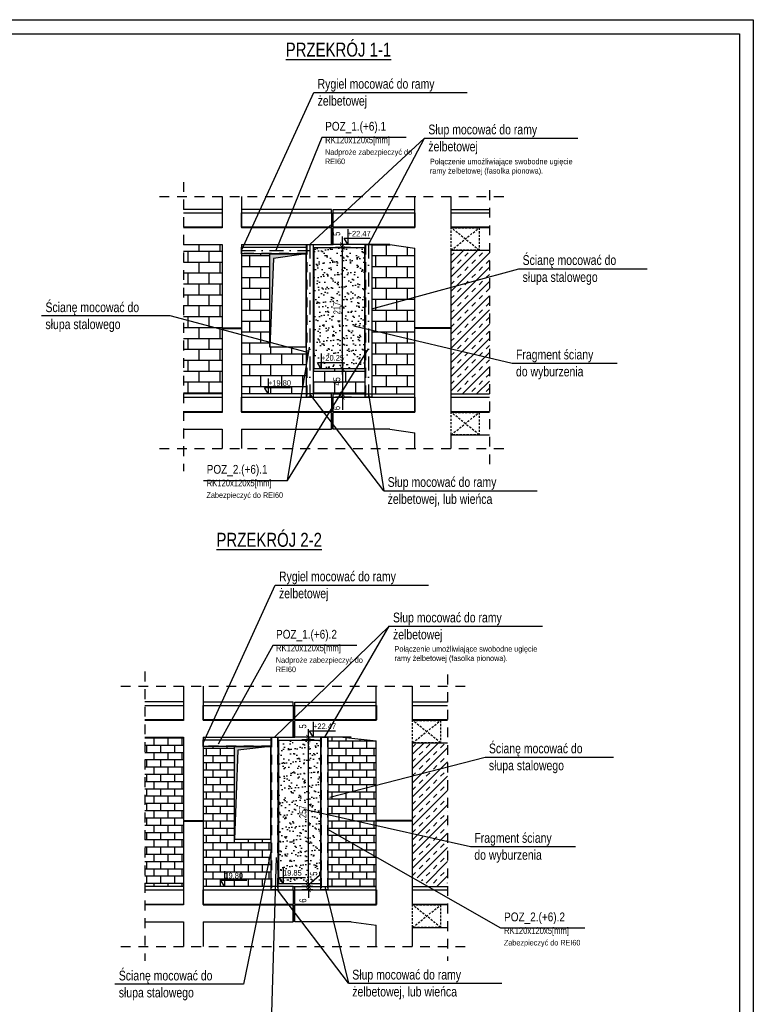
# Model space of a CAD drawing. Header units: metres. Extents: x -1659 to 3841, y -330 to 2686.
# Tile 13 of 13: x 2529 to 3841, y 880 to 2640. Entities that reach past the tile are written whole.
import ezdxf

# ---------------------------------------------------------------- set-up
doc = ezdxf.new("R2010")
doc.units = ezdxf.units.M
doc.header["$LTSCALE"] = 50
doc.header["$MEASUREMENT"] = 0
for name, pattern in [('DO', [1, 0.5, -0.24, 0.02, -0.24]), ('DP', [0.63, 0.35, -0.28]), ('MP', [0.125, 0.075, -0.05])]:
    doc.linetypes.add(name, pattern=pattern)
for name, color, linetype in [('A_ściany', 7, 'Continuous'), ('BS_ram', 2, 'Continuous'), ('BZ_lpd', 1, 'DP'), ('BZ_lpm', 1, 'MP'), ('BZ_odn', 1, 'Continuous'), ('BZ_osd', 1, 'DO'), ('BZ_szr', 1, 'Continuous'), ('BZ_txc', 1, 'Continuous'), ('BZ_txg', 3, 'Continuous'), ('BZ_txs', 2, 'Continuous'), ('BZ_wym', 1, 'Continuous')]:
    doc.layers.add(name, color=color, linetype=linetype)
doc.styles.add('BIKTC', font='bikromsw.shx', dxfattribs={"width": 0.85})
doc.styles.add('BIKTG', font='bikromsw.shx', dxfattribs={"width": 0.85})
doc.styles.add('BIKTS', font='bikromsw.shx', dxfattribs={"width": 0.85})
doc.styles.add('BIKWYM', font='bikromsw.shx', dxfattribs={"width": 0.8})
doc.dimstyles.new('BZ_BGR_50', dxfattribs={"dimscale": 0.5, "dimtxt": 25, "dimasz": 1.666667, "dimexe": 0, "dimexo": 0, "dimgap": 0, "dimtad": 0, "dimdec": 1, "dimrnd": 0.5, "dimzin": 9, "dimdsep": 46, "dimtxsty": 'BIKWYM', "dimblk": 'NONE', "dimcen": 0, "dimse1": 1, "dimse2": 1, "dimclrd": 256, "dimclre": 256, "dimclrt": 7, "dimadec": 0, "dimazin": 0, "dimtfac": 0.033333, "dimtdec": 1, "dimtmove": 0, "dimatfit": 3, "dimldrblk": 'NONE', "dimfxl": 1, "dimtvp": 0.8, "dimtolj": 1, "dimarcsym": 0})
doc.dimstyles.new('BZ_KP_50', dxfattribs={"dimscale": 0.5, "dimtxt": 25, "dimasz": 16, "dimexe": 24, "dimexo": 0, "dimgap": 0, "dimtad": 0, "dimdec": 1, "dimrnd": 0.5, "dimzin": 9, "dimdsep": 46, "dimtxsty": 'BIKWYM', "dimblk": 'ARCHTICK', "dimblk1": 'ARCHTICK', "dimblk2": 'WYM-KP', "dimcen": 0, "dimdle": 20, "dimclrd": 256, "dimclre": 256, "dimclrt": 7, "dimadec": 0, "dimazin": 0, "dimtfac": 0.033333, "dimtdec": 1, "dimtmove": 0, "dimatfit": 3, "dimfxl": 1, "dimtvp": 0.8, "dimtfillclr": 256, "dimtolj": 1, "dimarcsym": 0})
pattern_1 = [(0, (8040.69, 2160.037), (0, 19.5), []), (90, (8040.69, 2160.037), (-37.5, 2e-15), [19.5, -19.5]), (90, (8060.19, 2160.037), (-37.5, 2e-15), [-19.5, 19.5])]
pattern_2 = [(0, (3317.69, -1302.94), (0, 19.5), []), (90, (3317.69, -1302.94), (-37.5, 2e-15), [19.5, -19.5]), (90, (3337.19, -1302.94), (-37.5, 2e-15), [-19.5, 19.5])]
pattern_3 = [(0, (0, 115.937), (3e-15, 13), []), (90, (0, 115.937), (-25, 7e-15), [13, -13]), (90, (13, 115.937), (-25, 7e-15), [-13, 13])]

# ---------------------------------------------------------------- blocks, each defined once
blk = doc.blocks.new('_None')
blk = doc.blocks.new('_ArchTick')
at = {"color": 0, "linetype": 'ByBlock', "const_width": 0.15}
blk.add_lwpolyline([(-0.5, -0.5), (0.5, 0.5)], dxfattribs=at)
blk = doc.blocks.new('*D246')
at = {"layer": 'BZ_wym', "lineweight": -2}
for p, q in [((3106, 2026.2), (3106, 1961.2)), ((3125.7, 2016.2), (3094, 2016.2)), ((3125.7, 1971.2), (3094, 1971.2))]:
    blk.add_line(p, q, dxfattribs=at)
at = {"layer": 'Defpoints', "color": 0}
for p in [(3125.7, 2016.2), (3106, 1971.2), (3125.7, 1971.2)]:
    blk.add_point(p, dxfattribs=at)
at = {"layer": 'BZ_wym', "lineweight": -2, "xscale": 8, "yscale": 8, "zscale": 8}
for p, rotation in [((3106, 2016.2), 90), ((3106, 1971.2), 270)]:
    blk.add_blockref('_ArchTick', p, dxfattribs=dict(at, rotation=rotation))
at = {"layer": 'BZ_wym', "color": 7, "insert": (3096, 1993.7), "char_height": 12.5, "attachment_point": 5, "rotation": 90, "style": 'BIKWYM'}
blk.add_mtext('\\A1;45', dxfattribs=at)
blk = doc.blocks.new('WYM-KP')
blk.add_hatch(color=256).paths.add_polyline_path([(-3, 0, 1), (3, 0, 1)])
blk.add_circle((0, 0), 3)
blk = doc.blocks.new('*D247')
at = {"layer": 'BZ_wym', "lineweight": -2}
for p, q in [((3106, 2006.2), (3106, 2243.2)), ((3120.4, 2233.2), (3094, 2233.2)), ((3125.7, 2016.2), (3094, 2016.2))]:
    blk.add_line(p, q, dxfattribs=at)
at = {"layer": 'Defpoints', "color": 0}
for p in [(3106, 2233.2), (3120.4, 2233.2), (3125.7, 2016.2)]:
    blk.add_point(p, dxfattribs=at)
at = {"layer": 'BZ_wym', "lineweight": -2, "xscale": 8, "yscale": 8, "zscale": 8}
for p, rotation in [((3106, 2233.2), 90), ((3106, 2016.2), 270)]:
    blk.add_blockref('_ArchTick', p, dxfattribs=dict(at, rotation=rotation))
at = {"layer": 'BZ_wym', "color": 7, "insert": (3096, 2124.7), "char_height": 12.5, "attachment_point": 5, "rotation": 90, "style": 'BIKWYM'}
blk.add_mtext('\\A1;217', dxfattribs=at)
blk = doc.blocks.new('*D248')
at = {"layer": 'BZ_wym', "lineweight": -2}
for p, q in [((3120.4, 2238.2), (3094, 2238.2)), ((3106, 2238.2), (3106, 2252.9)), ((3106, 2233.2), (3106, 2238.2)), ((3120.4, 2233.2), (3094, 2233.2)), ((3106, 2233.2), (3106, 2225.2))]:
    blk.add_line(p, q, dxfattribs=at)
at = {"layer": 'Defpoints', "color": 0}
for p in [(3106, 2238.2), (3120.4, 2238.2), (3120.4, 2233.2)]:
    blk.add_point(p, dxfattribs=at)
at = {"layer": 'BZ_wym', "lineweight": -2, "xscale": 8, "yscale": 8, "zscale": 8}
for p, rotation in [((3106, 2238.2), 270), ((3106, 2233.2), 90)]:
    blk.add_blockref('_ArchTick', p, dxfattribs=dict(at, rotation=rotation))
at = {"layer": 'BZ_wym', "color": 7, "insert": (3096, 2257.5), "char_height": 12.5, "attachment_point": 5, "rotation": 90, "style": 'BIKWYM'}
blk.add_mtext('\\A1;5', dxfattribs=at)
blk = doc.blocks.new('*D249')
at = {"layer": 'BZ_wym', "lineweight": -2}
for p, q in [((3106, 1971.2), (3106, 1979.2)), ((3122.4, 1971.2), (3094, 1971.2)), ((3122.4, 1965.2), (3094, 1965.2)), ((3106, 1965.2), (3106, 1971.2)), ((3106, 1965.2), (3106, 1942.8))]:
    blk.add_line(p, q, dxfattribs=at)
at = {"layer": 'Defpoints', "color": 0}
for p in [(3106, 1971.2), (3122.4, 1971.2), (3122.4, 1965.2)]:
    blk.add_point(p, dxfattribs=at)
at = {"layer": 'BZ_wym', "lineweight": -2, "xscale": 8, "yscale": 8, "zscale": 8}
for p, rotation in [((3106, 1971.2), 270), ((3106, 1965.2), 90)]:
    blk.add_blockref('_ArchTick', p, dxfattribs=dict(at, rotation=rotation))
at = {"layer": 'BZ_wym', "color": 7, "insert": (3096, 1945.9), "char_height": 12.5, "attachment_point": 5, "rotation": 90, "style": 'BIKWYM'}
blk.add_mtext('\\A1;6', dxfattribs=at)
blk = doc.blocks.new('*D250')
at = {"layer": 'BZ_wym', "lineweight": -2}
for p, q in [((3045.4, 1090.4), (3045.4, 1098.4)), ((3053.1, 1090.4), (3033.4, 1090.4)), ((3053.1, 1084.4), (3033.4, 1084.4)), ((3045.4, 1090.4), (3045.4, 1084.4)), ((3045.4, 1084.4), (3045.4, 1070.2))]:
    blk.add_line(p, q, dxfattribs=at)
at = {"layer": 'Defpoints', "color": 0}
for p in [(3045.4, 1084.4), (3053.1, 1090.4), (3053.1, 1084.4)]:
    blk.add_point(p, dxfattribs=at)
at = {"layer": 'BZ_wym', "lineweight": -2, "xscale": 8, "yscale": 8, "zscale": 8}
for p, rotation in [((3045.4, 1090.4), 270), ((3045.4, 1084.4), 90)]:
    blk.add_blockref('_ArchTick', p, dxfattribs=dict(at, rotation=rotation))
at = {"layer": 'BZ_wym', "color": 7, "insert": (3035.4, 1065.3), "char_height": 12.5, "attachment_point": 5, "rotation": 90, "style": 'BIKWYM'}
blk.add_mtext('\\A1;6', dxfattribs=at)
blk = doc.blocks.new('*D251')
at = {"layer": 'BZ_wym', "lineweight": -2}
for p, q in [((3064.9, 1110.1), (3045.4, 1092.9)), ((3064.9, 1116.8), (3064.9, 1110.1)), ((3053.1, 1095.4), (3033.4, 1095.4)), ((3045.4, 1095.4), (3045.4, 1103.4)), ((3045.4, 1090.4), (3045.4, 1095.4)), ((3053.1, 1090.4), (3033.4, 1090.4)), ((3045.4, 1090.4), (3045.4, 1082.4))]:
    blk.add_line(p, q, dxfattribs=at)
at = {"layer": 'Defpoints', "color": 0}
for p in [(3045.4, 1095.4), (3053.1, 1095.4), (3053.1, 1090.4)]:
    blk.add_point(p, dxfattribs=at)
at = {"layer": 'BZ_wym', "lineweight": -2, "xscale": 8, "yscale": 8, "zscale": 8}
for p, rotation in [((3045.4, 1095.4), 270), ((3045.4, 1090.4), 90)]:
    blk.add_blockref('_ArchTick', p, dxfattribs=dict(at, rotation=rotation))
at = {"layer": 'BZ_wym', "color": 7, "insert": (3054.9, 1113.4), "char_height": 12.5, "attachment_point": 5, "rotation": 90, "style": 'BIKWYM'}
blk.add_mtext('\\A1;5', dxfattribs=at)
blk = doc.blocks.new('*D252')
at = {"layer": 'BZ_wym', "lineweight": -2}
for p, q in [((3045.4, 1085.4), (3045.4, 1362.4)), ((3055.4, 1352.4), (3033.4, 1352.4)), ((3053.1, 1095.4), (3033.4, 1095.4))]:
    blk.add_line(p, q, dxfattribs=at)
at = {"layer": 'Defpoints', "color": 0}
for p in [(3045.4, 1352.4), (3055.4, 1352.4), (3053.1, 1095.4)]:
    blk.add_point(p, dxfattribs=at)
at = {"layer": 'BZ_wym', "lineweight": -2, "xscale": 8, "yscale": 8, "zscale": 8}
for p, rotation in [((3045.4, 1352.4), 90), ((3045.4, 1095.4), 270)]:
    blk.add_blockref('_ArchTick', p, dxfattribs=dict(at, rotation=rotation))
at = {"layer": 'BZ_wym', "color": 7, "insert": (3035.4, 1223.9), "char_height": 12.5, "attachment_point": 5, "rotation": 90, "style": 'BIKWYM'}
blk.add_mtext('\\A1;257', dxfattribs=at)
blk = doc.blocks.new('*D253')
at = {"layer": 'BZ_wym', "lineweight": -2}
for p, q in [((3055.4, 1357.4), (3033.4, 1357.4)), ((3045.4, 1357.4), (3045.4, 1372)), ((3045.4, 1352.4), (3045.4, 1357.4)), ((3055.4, 1352.4), (3033.4, 1352.4)), ((3045.4, 1352.4), (3045.4, 1344.4))]:
    blk.add_line(p, q, dxfattribs=at)
at = {"layer": 'Defpoints', "color": 0}
for p in [(3045.4, 1357.4), (3055.4, 1357.4), (3055.4, 1352.4)]:
    blk.add_point(p, dxfattribs=at)
at = {"layer": 'BZ_wym', "lineweight": -2, "xscale": 8, "yscale": 8, "zscale": 8}
for p, rotation in [((3045.4, 1357.4), 270), ((3045.4, 1352.4), 90)]:
    blk.add_blockref('_ArchTick', p, dxfattribs=dict(at, rotation=rotation))
at = {"layer": 'BZ_wym', "color": 7, "insert": (3035.4, 1376.7), "char_height": 12.5, "attachment_point": 5, "rotation": 90, "style": 'BIKWYM'}
blk.add_mtext('\\A1;5', dxfattribs=at)
blk = doc.blocks.new('sdfdsfsf')
at = {"layer": 'BZ_lpd'}
for p, q in [((3017.8, 1241.4), (3020.8, 1241.4)), ((3017.8, 974.4), (3020.8, 974.4))]:
    blk.add_line(p, q, dxfattribs=at)
at = {"layer": 'BZ_txs'}
for p, q in [((3017.8, 1271.4), (3017.8, 1241.4)), ((3020.8, 1241.4), (3020.8, 1271.4)), ((3121.8, 1241.4), (3020.8, 1241.4)), ((3017.8, 941.4), (3017.8, 911.4)), ((3020.8, 911.4), (3020.8, 941.4)), ((3121.8, 911.4), (3020.8, 911.4))]:
    blk.add_line(p, q, dxfattribs=at)
at = {"layer": 'BZ_txs', "color": 1}
for points in [[(3017.8, 1298.4), (3017.8, 1304.4), (2856.8, 1304.4)], [(3020.8, 1298.4), (3020.8, 1304.4), (3166.8, 1304.4)], [(3017.8, 968.4), (3017.8, 974.4), (2856.8, 974.4)], [(3020.8, 968.4), (3020.8, 974.4), (3166.8, 974.4)]]:
    blk.add_lwpolyline(points, dxfattribs=at)
at = {"layer": 'BZ_txs'}
for points in [[(3017.8, 1272.4), (2856.8, 1272.4), (2856.8, 1298.4), (3017.8, 1298.4), (3017.8, 1272.4)], [(3166.8, 1272.4), (3020.8, 1272.4), (3020.8, 1298.4), (3166.8, 1298.4), (3166.8, 1272.4)], [(3017.8, 1271.4), (2856.8, 1271.4)], [(2856.8, 1241.4), (3017.8, 1241.4), (3017.8, 1271.4)], [(3166.8, 1271.4), (3020.8, 1271.4)], [(3017.8, 942.4), (2856.8, 942.4), (2856.8, 968.4), (3017.8, 968.4), (3017.8, 942.4)], [(3166.8, 942.4), (3020.8, 942.4), (3020.8, 968.4), (3166.8, 968.4), (3166.8, 942.4)], [(3017.8, 941.4), (2856.8, 941.4)], [(2856.8, 911.4), (3017.8, 911.4), (3017.8, 941.4)], [(3166.8, 941.4), (3020.8, 941.4)]]:
    blk.add_lwpolyline(points, dxfattribs=at)

msp = doc.modelspace()

# ---------------------------------------------------------------- hatches: boundary and pattern name
msp.add_hatch(color=1).paths.add_polyline_path([(2976.115, 2221.663), (2976.115, 2055.063), (2982.654, 2213.363), (3040.515, 2221.663)])
at = {"layer": 'BZ_lpd'}
msp.add_hatch(color=256, dxfattribs=at).paths.add_polyline_path([(2912.86, 1340.851), (2912.86, 1174.251), (2918.71, 1334.178), (2977.26, 1340.851)])
at = {"layer": 'BZ_szr'}
h = msp.add_hatch(dxfattribs=at)
h.set_pattern_fill('BIK_CEGLA_1', color=256, scale=3, style=0, pattern_type=2)
h.set_pattern_definition(pattern_2)
h.paths.add_polyline_path([(2890.815, 2238.185), (2821.503, 2238.185), (2821.503, 1971.185), (2890.815, 1971.185), (2890.815, 2088.185), (2890.815, 2089.185)])
h = msp.add_hatch(dxfattribs=at)
h.set_pattern_fill('BIK_CEGLA_1', color=256, scale=3, style=0, pattern_type=2)
h.set_pattern_definition(pattern_1)
h.paths.add_polyline_path([(3235.815, 2088.185), (3235.815, 2089.185), (3235.815, 2231.869), (3190.815, 2238.185), (3159.015, 2238.185), (3159.015, 1971.185), (3235.815, 1971.185)])
h = msp.add_hatch(dxfattribs=at)
h.set_pattern_fill('BIK_CEGLA_1', color=256, scale=3, style=0, pattern_type=2)
h.set_pattern_definition(pattern_1)
h.paths.add_polyline_path([(3042.015, 2221.663), (3040.515, 2221.663), (3040.515, 2055.063), (2976.115, 2055.063), (2976.115, 2221.663), (2925.815, 2221.663), (2925.815, 2089.185), (2925.815, 2088.185), (2925.815, 1971.185), (3042.015, 1971.185)])
h = msp.add_hatch(dxfattribs=at)
h.set_pattern_fill('BIK_GRUNT_PIASEK', color=256, scale=3, style=0, pattern_type=2)
h.set_pattern_definition([(37.5, (8040.691, 2160.037), (-0.562734, 17.34086), [0, -13.68, 0, -15.3, 0, -14.64]), (7.5, (8040.69, 2160.037), (15.93136, 25.39673), [0, -7.38, 0, -12.33, 0, -4.74]), (327.5, (8029.591, 2160.037), (28.02677, 0.051254), [0, -4.5, 0, -16.2, 0, -21.15]), (317.5, (8029.59, 2160.037), (27.0547, 7.89949), [0, -2.25, 0, -10.62, 0, -12.15])])
h.paths.add_polyline_path([(3055.515, 2233.185), (3145.515, 2233.185), (3145.515, 2016.185), (3055.515, 2016.185)])
h = msp.add_hatch(dxfattribs=at)
h.set_pattern_fill('BIK_ZELBET', color=256, scale=90, angle=45, style=0, pattern_type=2)
h.set_pattern_definition([(45, (8040.69, 2160.037), (-12.72792, 12.72792), []), (45, (8034.327, 2166.4), (-12.72792, 12.72792), [9, -9])])
h.paths.add_polyline_path([(3300.815, 2089.185), (3300.815, 2088.185), (3300.815, 1971.185), (3369.06, 1971.185), (3369.06, 2228.185), (3300.815, 2228.185)])
h = msp.add_hatch(dxfattribs=at)
h.set_pattern_fill('BIK_CEGLA_1', color=256, scale=3, style=0, pattern_type=2)
h.set_pattern_definition(pattern_2)
h.paths.add_polyline_path([(3147.015, 1971.185), (3147.015, 2016.185), (3145.515, 2016.185), (3055.515, 2016.185), (3054.015, 2016.185), (3054.015, 1971.185), (3086.815, 1971.185), (3086.815, 1965.185), (3089.815, 1965.185), (3089.815, 1971.185)])
h = msp.add_hatch(dxfattribs=at)
h.set_pattern_fill('BIK_CEGLA_1', color=256, scale=2, style=0, pattern_type=2)
h.set_pattern_definition([(0, (1531.421, -2231.74), (3e-15, 13), []), (90, (1531.42, -2231.74), (-25, 7e-15), [13, -13]), (90, (1544.42, -2231.74), (-25, 7e-15), [-13, 13])])
h.paths.add_polyline_path([(2752.449, 1090.373), (2821.76, 1090.373), (2821.76, 1207.373), (2856.76, 1207.373), (2856.76, 1208.373), (2821.76, 1208.373), (2821.76, 1357.373), (2752.449, 1357.373)])
h = msp.add_hatch(dxfattribs=at)
h.set_pattern_fill('BIK_CEGLA_1', color=256, scale=2, style=0, pattern_type=2)
h.set_pattern_definition(pattern_3)
h.paths.add_polyline_path([(3166.76, 1207.373), (3166.76, 1208.373), (3166.76, 1351.057), (3106.76, 1357.373), (3079.76, 1357.373), (3079.76, 1090.373), (3166.76, 1090.373)])
h = msp.add_hatch(dxfattribs=at)
h.set_pattern_fill('BIK_CEGLA_1', color=256, scale=2, style=0, pattern_type=2)
h.set_pattern_definition(pattern_3)
h.paths.add_polyline_path([(2978.76, 1340.851), (2977.26, 1340.851), (2977.26, 1174.251), (2912.86, 1174.251), (2912.86, 1340.851), (2856.76, 1340.851), (2856.76, 1208.373), (2856.76, 1207.373), (2856.76, 1090.373), (2895.029, 1090.373), (2888.625, 1101.636), (2895.029, 1101.636), (2895.029, 1090.373), (2978.76, 1090.373)])
h.paths.add_polyline_path([(2894.65, 1102.421), (2930.507, 1102.421), (2930.507, 1117.421), (2894.65, 1117.421)], flags=24)
h = msp.add_hatch(dxfattribs=at)
h.set_pattern_fill('BIK_GRUNT_PIASEK', color=256, scale=3, style=0, pattern_type=2)
h.set_pattern_definition([(37.5, (-315.728, -640.1), (-0.562734, 17.34086), [0, -13.68, 0, -15.3, 0, -14.64]), (7.5, (-315.728, -640.1), (15.93136, 25.39673), [0, -7.38, 0, -12.33, 0, -4.74]), (327.5, (-326.828, -640.1), (28.02677, 0.051254), [0, -4.5, 0, -16.2, 0, -21.15]), (317.5, (-326.828, -640.1), (27.0547, 7.89949), [0, -2.25, 0, -10.62, 0, -12.15])])
h.paths.add_polyline_path([(2992.26, 1352.373), (3067.26, 1352.373), (3067.26, 1095.373), (2992.26, 1095.373)])
h = msp.add_hatch(dxfattribs=at)
h.set_pattern_fill('BIK_ZELBET', color=256, scale=90, angle=45, style=0, pattern_type=2)
h.set_pattern_definition([(45, (1531.42, -2231.74), (-12.72792, 12.72792), []), (45, (1525.057, -2225.375), (-12.72792, 12.72792), [9, -9])])
h.paths.add_polyline_path([(3231.76, 1208.373), (3166.76, 1208.373), (3166.76, 1207.373), (3231.76, 1207.373), (3231.76, 1110.792), (3265.815, 1090.373), (3294.331, 1090.373), (3294.331, 1347.373), (3231.76, 1347.373)])

# ---------------------------------------------------------------- linework, layer by layer
at = {"color": 3}
for points in [[(3042.015, 2238.185), (3042.015, 2238.185), (3054.015, 2238.185), (3054.015, 1965.185), (3042.015, 1965.185), (3042.015, 2238.185)], [(3147.015, 2238.185), (3147.015, 2238.185), (3159.015, 2238.185), (3159.015, 1965.185), (3147.015, 1965.185), (3147.015, 2238.185)], [(3042.015, 2221.663), (2925.815, 2221.663), (2925.815, 2233.663), (3042.015, 2233.663), (3042.015, 2221.663)], [(2978.76, 1357.373), (2978.76, 1357.373), (2990.76, 1357.373), (2990.76, 1084.373), (2978.76, 1084.373), (2978.76, 1357.373)], [(3067.76, 1357.373), (3067.76, 1357.373), (3079.76, 1357.373), (3079.76, 1084.373), (3067.76, 1084.373), (3067.76, 1357.373)], [(2978.76, 1340.851), (2856.76, 1340.851), (2856.76, 1352.851), (2978.76, 1352.851), (2978.76, 1340.851)]]:
    msp.add_lwpolyline(points, dxfattribs=at)
at = {"color": 3, "linetype": 'DP'}
for points in [[(3042.515, 2238.185), (3042.515, 1965.185)], [(3053.515, 2238.185), (3053.515, 1965.185)], [(3147.515, 2238.185), (3147.515, 1965.185)], [(3158.515, 2238.185), (3158.515, 1965.185)], [(3042.015, 2233.163), (2925.815, 2233.163)], [(3042.015, 2222.163), (2925.815, 2222.163)], [(2979.26, 1357.373), (2979.26, 1084.373)], [(2990.26, 1357.373), (2990.26, 1084.373)], [(3068.26, 1357.373), (3068.26, 1084.373)], [(3079.26, 1357.373), (3079.26, 1084.373)], [(2978.76, 1352.351), (2856.76, 1352.351)], [(2978.76, 1341.351), (2856.76, 1341.351)]]:
    msp.add_lwpolyline(points, dxfattribs=at)
at = {"color": 1}
for points in [[(2976.115, 2221.663), (3040.515, 2221.663), (3040.515, 2055.063), (2976.115, 2055.063)], [(3055.515, 2233.185), (3145.515, 2233.185), (3145.515, 2016.185), (3055.515, 2016.185)], [(2912.86, 1340.851), (2977.26, 1340.851), (2977.26, 1174.251), (2912.86, 1174.251)], [(2992.26, 1352.373), (3067.26, 1352.373), (3067.26, 1095.373), (2992.26, 1095.373)]]:
    msp.add_lwpolyline(points, close=True, dxfattribs=at)
for points in [[(3040.515, 2221.663), (2982.654, 2213.363), (2976.115, 2055.063), (2976.115, 2221.663), (3040.515, 2221.663)], [(2977.26, 1340.851), (2918.71, 1334.178), (2912.86, 1174.251), (2912.86, 1340.851), (2977.26, 1340.851)]]:
    msp.add_lwpolyline(points, dxfattribs=at)
at = {"layer": 'A_ściany', "color": 30, "linetype": 'Continuous', "lineweight": 13}
for p, q in [((2976.115, 2221.663), (3040.515, 2221.663)), ((2976.115, 2221.663), (2976.115, 2055.063)), ((3040.515, 2221.663), (3040.515, 2055.063)), ((3040.515, 2055.063), (2976.115, 2055.063)), ((2912.86, 1340.851), (2977.26, 1340.851)), ((2912.86, 1340.851), (2912.86, 1174.251)), ((2977.26, 1174.251), (2912.86, 1174.251))]:
    msp.add_line(p, q, dxfattribs=at)
at = {"layer": 'BS_ram', "color": 1}
msp.add_lwpolyline([(-1658.774, -329.635), (-1658.774, 2640.365), (3841.226, 2640.365), (3841.226, -329.635)], close=True, dxfattribs=at)
at = {"layer": 'BS_ram'}
msp.add_lwpolyline([(-1508.774, -304.635), (-1508.774, 2615.365), (3816.226, 2615.365), (3816.226, -304.635)], close=True, dxfattribs=at)
at = {"layer": 'BZ_lpd'}
for p, q in [((2821.503, 2350.092), (2821.503, 1832.858)), ((2778.697, 2324.188), (3406.193, 2324.188)), ((3369.06, 2335.417), (3369.06, 1832.858)), ((3086.815, 2238.185), (3089.815, 2238.185)), ((2890.815, 2089.185), (2890.815, 2088.185)), ((2925.815, 2089.185), (2925.815, 2088.185)), ((3235.815, 2089.185), (3235.815, 2088.185)), ((3300.815, 2089.185), (3300.815, 2088.185)), ((3055.515, 2016.185), (3054.015, 2016.185)), ((3145.515, 2016.185), (3147.015, 2016.185)), ((3086.815, 1965.185), (3089.815, 1965.185)), ((2778.697, 1873.772), (3406.193, 1873.772)), ((2752.449, 1474.679), (2752.449, 957.446)), ((3294.331, 1469.323), (3294.331, 957.446)), ((2709.642, 1448.776), (3337.138, 1448.776)), ((2856.76, 1208.373), (2856.76, 1207.373)), ((3166.76, 1208.373), (3166.76, 1207.373)), ((2709.642, 983.349), (3337.138, 983.349))]:
    msp.add_line(p, q, dxfattribs=at)
at = {"layer": 'BZ_lpm'}
for p, q in [((3300.815, 2228.185), (3350.815, 2268.185)), ((3350.815, 2228.185), (3300.815, 2268.185)), ((3300.815, 1898.185), (3350.815, 1938.185)), ((3350.815, 1898.185), (3300.815, 1938.185)), ((3231.76, 1347.373), (3281.76, 1387.373)), ((3281.76, 1347.373), (3231.76, 1387.373)), ((3231.76, 1017.373), (3281.76, 1057.373)), ((3281.76, 1017.373), (3231.76, 1057.373))]:
    msp.add_line(p, q, dxfattribs=at)
for points in [[(3350.815, 2268.185), (3350.815, 2228.185), (3300.815, 2228.185), (3300.815, 2268.185)], [(3350.815, 1938.185), (3350.815, 1898.185), (3300.815, 1898.185), (3300.815, 1938.185)], [(3281.76, 1387.373), (3281.76, 1347.373), (3231.76, 1347.373), (3231.76, 1387.373)], [(3281.76, 1057.373), (3281.76, 1017.373), (3231.76, 1017.373), (3231.76, 1057.373)]]:
    msp.add_lwpolyline(points, close=True, dxfattribs=at)
at = {"layer": 'BZ_odn'}
for p, q in [((3252.84, 2428.58), (3048.015, 2238.185)), ((3180.031, 1798.203), (3048.015, 1971.185)), ((3189.586, 1555.981), (2984.76, 1357.373)), ((3116.776, 917.391), (2990.26, 1084.373))]:
    msp.add_line(p, q, dxfattribs=at)
at = {"layer": 'BZ_osd'}
for p, q in [((3048.015, 2238.185), (3048.015, 1965.185)), ((3153.015, 2238.185), (3153.015, 1965.185)), ((2925.815, 2227.663), (3048.015, 2227.663))]:
    msp.add_line(p, q, dxfattribs=at)
at = {"layer": 'BZ_txc'}
msp.add_line((3007.922, 1816.476), (3046.937, 2054.911), dxfattribs=at)
for points in [[(3219.903, 2429.9), (3069.547, 2429.9), (2986.915, 2227.663)], [(2857.565, 1816.476), (3007.922, 1816.476), (3153.015, 2051.577)], [(3131.968, 1521.538), (2981.612, 1521.538), (2883.98, 1345.244)], [(3539.957, 1016.154), (3389.601, 1016.154), (3080.26, 1192.634)], [(2828.908, 844.951), (2979.264, 844.951), (2987.925, 1142.351)]]:
    msp.add_lwpolyline(points, dxfattribs=at)
at = {"layer": 'BZ_txc', "color": 7}
for points in [[(3115.526, 2265.708), (3115.526, 2238.185), (3109.122, 2249.448), (3155.708, 2249.448)], [(3067.958, 2043.708), (3067.958, 2016.185), (3061.554, 2027.448), (3108.139, 2027.448)], [(2973.015, 1998.708), (2973.015, 1971.185), (2966.611, 1982.448), (3013.196, 1982.448)], [(3053.699, 1384.896), (3053.699, 1357.373), (3047.295, 1368.636), (3093.881, 1368.636)], [(2895.029, 1117.896), (2895.029, 1090.373), (2888.625, 1101.636), (2935.211, 1101.636)], [(2999.967, 1122.896), (2999.967, 1095.373), (2993.563, 1106.636), (3040.148, 1106.636)]]:
    msp.add_lwpolyline(points, dxfattribs=at)
at = {"layer": 'BZ_txs'}
for p, q in [((2890.815, 2324.188), (2890.815, 2268.185)), ((2925.815, 2324.188), (2925.815, 2268.185)), ((3235.815, 2268.185), (3235.815, 2324.188)), ((3300.815, 2268.185), (3300.815, 2324.188)), ((3086.815, 2268.185), (3086.815, 2238.185)), ((3089.815, 2238.185), (3089.815, 2268.185)), ((2890.815, 2238.185), (2890.815, 2089.185)), ((2925.815, 2238.185), (2925.815, 2089.185)), ((3190.815, 2238.185), (3089.815, 2238.185)), ((3235.815, 2089.185), (3235.815, 2231.869)), ((3300.815, 2089.185), (3300.815, 2228.185)), ((2890.815, 2089.185), (2925.815, 2089.185)), ((2890.815, 2088.185), (2890.815, 1938.185)), ((2890.815, 2088.185), (2925.815, 2088.185)), ((2925.815, 2088.185), (2925.815, 1938.185)), ((3300.815, 2089.185), (3235.815, 2089.185)), ((3235.815, 1938.185), (3235.815, 2088.185)), ((3300.815, 2088.185), (3235.815, 2088.185)), ((3300.815, 1938.185), (3300.815, 2088.185)), ((3086.815, 1938.185), (3086.815, 1908.185)), ((3089.815, 1908.185), (3089.815, 1938.185)), ((2890.815, 1908.185), (2890.815, 1873.772)), ((2925.815, 1908.185), (2925.815, 1873.772)), ((3190.815, 1908.185), (3089.815, 1908.185)), ((3235.815, 1873.772), (3235.815, 1901.869)), ((3300.815, 1873.772), (3300.815, 1898.185)), ((2821.76, 1448.776), (2821.76, 1387.373)), ((2856.76, 1448.776), (2856.76, 1387.373)), ((3166.76, 1387.373), (3166.76, 1448.776)), ((3231.76, 1387.373), (3231.76, 1448.776)), ((2821.76, 1357.373), (2821.76, 1208.373)), ((2856.76, 1357.373), (2856.76, 1208.373)), ((3166.76, 1208.373), (3166.76, 1351.057)), ((3231.76, 1208.373), (3231.76, 1347.373)), ((2821.76, 1208.373), (2856.76, 1208.373)), ((2821.76, 1207.373), (2821.76, 1057.373)), ((2821.76, 1207.373), (2856.76, 1207.373)), ((2856.76, 1207.373), (2856.76, 1057.373)), ((3231.76, 1208.373), (3166.76, 1208.373)), ((3166.76, 1057.373), (3166.76, 1207.373)), ((3231.76, 1207.373), (3166.76, 1207.373)), ((3231.76, 1057.373), (3231.76, 1207.373)), ((2821.76, 1027.373), (2821.76, 983.349)), ((2856.76, 1027.373), (2856.76, 983.349)), ((3166.76, 983.349), (3166.76, 1021.057)), ((3231.76, 983.349), (3231.76, 1017.373))]:
    msp.add_line(p, q, dxfattribs=at)
at = {"layer": 'BZ_txs', "color": 1}
for points in [[(2890.815, 2301.185), (2821.503, 2301.185)], [(3086.815, 2295.185), (3086.815, 2301.185), (2925.815, 2301.185)], [(3089.815, 2295.185), (3089.815, 2301.185), (3235.815, 2301.185)], [(3300.815, 2301.185), (3369.06, 2301.185)], [(2890.815, 1971.185), (2821.503, 1971.185)], [(3086.815, 1965.185), (3086.815, 1971.185), (2925.815, 1971.185)], [(3089.815, 1965.185), (3089.815, 1971.185), (3235.815, 1971.185)], [(3300.815, 1971.185), (3369.06, 1971.185)], [(2821.76, 1420.373), (2752.449, 1420.373)], [(3231.76, 1420.373), (3294.331, 1420.373)], [(2821.76, 1090.373), (2752.449, 1090.373)], [(3231.76, 1090.373), (3294.331, 1090.373)]]:
    msp.add_lwpolyline(points, dxfattribs=at)
at = {"layer": 'BZ_txs'}
for points in [[(2821.503, 2295.185), (2890.815, 2295.185), (2890.815, 2269.185)], [(3086.815, 2269.185), (2925.815, 2269.185), (2925.815, 2295.185), (3086.815, 2295.185), (3086.815, 2269.185)], [(3235.815, 2269.185), (3089.815, 2269.185), (3089.815, 2295.185), (3235.815, 2295.185), (3235.815, 2269.185)], [(3369.06, 2269.185), (3300.815, 2269.185), (3300.815, 2295.185), (3369.06, 2295.185)], [(2890.815, 2269.185), (2821.503, 2269.185)], [(2890.815, 2268.185), (2821.503, 2268.185)], [(3086.815, 2268.185), (2925.815, 2268.185)], [(2925.815, 2238.185), (3086.815, 2238.185), (3086.815, 2268.185)], [(3235.815, 2268.185), (3089.815, 2268.185)], [(3369.06, 2268.185), (3300.815, 2268.185)], [(2821.503, 2238.185), (2890.815, 2238.185)], [(3190.815, 2238.185), (3235.815, 2231.869)], [(3300.815, 2228.185), (3369.06, 2228.185)], [(2821.503, 1965.185), (2890.815, 1965.185), (2890.815, 1939.185)], [(3086.815, 1939.185), (2925.815, 1939.185), (2925.815, 1965.185), (3086.815, 1965.185), (3086.815, 1939.185)], [(3235.815, 1939.185), (3089.815, 1939.185), (3089.815, 1965.185), (3235.815, 1965.185), (3235.815, 1939.185)], [(3369.06, 1939.185), (3300.815, 1939.185), (3300.815, 1965.185), (3369.06, 1965.185)], [(2890.815, 1939.185), (2821.503, 1939.185)], [(2890.815, 1938.185), (2821.503, 1938.185)], [(3086.815, 1938.185), (2925.815, 1938.185)], [(2925.815, 1908.185), (3086.815, 1908.185), (3086.815, 1938.185)], [(3235.815, 1938.185), (3089.815, 1938.185)], [(3369.06, 1938.185), (3300.815, 1938.185)], [(2821.503, 1908.185), (2890.815, 1908.185)], [(3190.815, 1908.185), (3235.815, 1901.869)], [(3300.815, 1898.185), (3369.06, 1898.185)], [(2752.449, 1414.373), (2821.76, 1414.373), (2821.76, 1388.373)], [(3294.331, 1388.373), (3231.76, 1388.373), (3231.76, 1414.373), (3294.331, 1414.373)], [(2821.76, 1388.373), (2752.449, 1388.373)], [(2821.76, 1387.373), (2752.449, 1387.373)], [(3294.331, 1387.373), (3231.76, 1387.373)], [(2752.449, 1357.373), (2821.76, 1357.373)], [(3106.76, 1357.373), (3166.76, 1351.057)], [(3231.76, 1347.373), (3294.331, 1347.373)], [(2752.449, 1084.373), (2821.76, 1084.373), (2821.76, 1058.373)], [(3294.331, 1058.373), (3231.76, 1058.373), (3231.76, 1084.373), (3294.331, 1084.373)], [(2821.76, 1058.373), (2752.449, 1058.373)], [(2821.76, 1057.373), (2752.449, 1057.373)], [(3294.331, 1057.373), (3231.76, 1057.373)], [(2752.449, 1027.373), (2821.76, 1027.373)], [(3121.76, 1027.373), (3166.76, 1021.057)], [(3231.76, 1017.373), (3294.331, 1017.373)]]:
    msp.add_lwpolyline(points, dxfattribs=at)

# ---------------------------------------------------------------- block references
msp.add_blockref('sdfdsfsf', (0, 115.937))

# ---------------------------------------------------------------- texts
at = {"layer": 'BZ_txc', "color": 7, "style": 'BIKTC', "width": 0.8}
for s, p in [('+22.47', (3115.361, 2252.733)), ('+20.25', (3067.792, 2030.733)), ('+19.80', (2972.849, 1985.733)), ('+22.47', (3053.533, 1371.921)), ('19.80', (2894.864, 1104.921)), ('19.85', (2999.801, 1109.921))]:
    msp.add_text(s, height=10, dxfattribs=at).set_placement(p)
at = {"layer": 'BZ_txc', "char_height": 10, "attachment_point": 1, "style": 'BIKTC'}
for s, insert, width in [('Nadproże zabezpieczyć do REI60', (3074.901, 2408.749), 149.48889), ('Połączenie umożliwiające swobodne ugięcie ramy żelbetowej (fasolka pionowa).', (3262.628, 2391.836), 233.10301), ('Zabezpieczyć do REI60', (2862.919, 1795.325), 149.48889), ('Połączenie umożliwiające swobodne ugięcie ramy żelbetowej (fasolka pionowa).', (3199.374, 1520.256), 233.10301), ('Nadproże zabezpieczyć do REI60', (2986.966, 1500.387), 149.48889), ('Zabezpieczyć do REI60', (3394.954, 995.002), 149.48889)]:
    msp.add_mtext(s, dxfattribs=dict(at, insert=insert, width=width))
at = {"layer": 'BZ_txg', "style": 'BIKTG', "width": 0.8}
for s, p in [('%%uPRZEKRÓJ 1-1', (3004.629, 2574.356)), ('%%uPRZEKRÓJ 2-2', (2880.73, 1697.862))]:
    msp.add_text(s, height=25, dxfattribs=at).set_placement(p)
at = {"layer": 'BZ_txs', "style": 'BIKTS', "width": 0.8}
for s, p in [('Rygiel mocować do ramy ', (3061.704, 2516.991)), ('żelbetowej', (3061.704, 2486.635)), ('Słup mocować do ramy ', (3259.84, 2435.311)), ('żelbetowej', (3259.84, 2404.955)), ('Ścianę mocować do ', (3428.497, 2201.776)), ('słupa stalowego', (3428.497, 2171.42)), ('Ścianę mocować do ', (2574.865, 2117.466)), ('słupa stalowego', (2574.865, 2087.11)), ('Fragment ściany ', (3416.645, 2032.917)), ('do wyburzenia', (3416.645, 2002.562)), ('Słup mocować do ramy ', (3187.031, 1804.934)), ('żelbetowej, lub wieńca', (3187.031, 1774.578)), ('Rygiel mocować do ramy ', (2992.65, 1636.179)), ('żelbetowej', (2992.65, 1605.823)), ('Słup mocować do ramy ', (3196.586, 1562.711)), ('żelbetowej', (3196.586, 1532.356)), ('Ścianę mocować do ', (3368.236, 1328.574)), ('słupa stalowego', (3368.236, 1298.218)), ('Fragment ściany ', (3342.11, 1168.602)), ('do wyburzenia', (3342.11, 1138.246)), ('Ścianę mocować do ', (2706.052, 922.494)), ('Słup mocować do ramy ', (3123.776, 924.122)), ('słupa stalowego', (2706.052, 892.139)), ('żelbetowej, lub wieńca', (3123.776, 893.766))]:
    msp.add_text(s, height=17.5, dxfattribs=at).set_placement(p)
at = {"layer": 'BZ_txs', "char_height": 15.75, "width": 244.33751, "attachment_point": 1, "style": 'BIKTS'}
for s, insert in [('POZ_1.(+6).1\\P{\\H0.7619x;RK120x120x5[mm]}', (3075.273, 2457.661)), ('POZ_2.(+6).1^J{\\H0.7619x;RK120x120x5[mm]}', (2863.291, 1844.238)), ('POZ_1.(+6).2\\P{\\H0.7619x;RK120x120x5[mm]}', (2987.338, 1549.3)), ('POZ_2.(+6).2\\P{\\H0.7619x;RK120x120x5[mm]}', (3395.326, 1043.915))]:
    msp.add_mtext(s, dxfattribs=dict(at, insert=insert))

# ---------------------------------------------------------------- dimensions: what is measured, and where the dimension line sits
at = {"layer": 'BZ_wym'}
for base, p1, p2, picture, middle in [((3106.036, 2238.185), (3120.352, 2233.185), (3120.352, 2238.185), '*D248', (3096.036, 2257.518)), ((3106.036, 2233.185), (3125.68, 2016.185), (3120.352, 2233.185), '*D247', (3096.036, 2124.685)), ((3106.036, 1971.185), (3125.68, 2016.185), (3125.68, 1971.185), '*D246', (3096.036, 1993.685)), ((3045.443, 1357.373), (3055.363, 1352.373), (3055.363, 1357.373), '*D253', (3035.443, 1376.706)), ((3045.443, 1352.373), (3053.088, 1095.373), (3055.363, 1352.373), '*D252', (3035.443, 1223.873)), ((3045.443, 1084.373), (3053.088, 1090.373), (3053.088, 1084.373), '*D250', (3035.443, 1065.278))]:
    dim = msp.add_linear_dim(base=base, p1=p1, p2=p2, angle=90, dimstyle='BZ_KP_50', override={"dimdec": 0, "dimrnd": 1, "dimatfit": 1}, dxfattribs=at)
    dim.commit()
    dim.dimension.update_dxf_attribs({"geometry": picture, "text_midpoint": middle})
for base, p1, p2, override, picture, middle in [((3106.036, 1971.185), (3122.402, 1965.185), (3122.402, 1971.185), {"dimdec": 0, "dimrnd": 1, "dimatfit": 1}, '*D249', (3106.036, 1945.896)), ((3045.443, 1095.373), (3053.088, 1090.373), (3053.088, 1095.373), {"dimdec": 0, "dimrnd": 1, "dimtmove": 1, "dimatfit": 1}, '*D251', (3064.948, 1110.095))]:
    dim = msp.add_linear_dim(base=base, p1=p1, p2=p2, angle=90, dimstyle='BZ_KP_50', override=override, dxfattribs=at)
    dim.commit()
    dim.dimension.update_dxf_attribs({"geometry": picture, "text_midpoint": middle, "dimtype": 160})

# ---------------------------------------------------------------- leaders
at = {"layer": 'BZ_odn'}
for points in [[(2925.815, 2227.663), (3054.704, 2510.26), (3329.371, 2510.26)], [(3153.015, 2238.185), (3252.84, 2428.58), (3527.507, 2428.58)], [(3159.015, 2123.582), (3421.497, 2195.045), (3651.497, 2195.045)], [(3042.015, 2045.621), (2797.865, 2110.735), (2567.865, 2110.735)], [(3126.353, 2092.894), (3409.645, 2026.187), (3597.403, 2026.187)], [(3153.015, 1971.185), (3180.031, 1798.203), (3454.697, 1798.203)], [(2856.76, 1346.851), (2985.65, 1629.448), (3260.317, 1629.448)], [(3074.76, 1357.373), (3189.586, 1555.981), (3464.252, 1555.981)], [(3083.753, 1250.38), (3361.236, 1321.843), (3591.236, 1321.843)], [(3036.817, 1228.579), (3335.11, 1161.871), (3522.867, 1161.871)], [(2978.76, 1156.094), (2929.052, 915.764), (2699.052, 915.764)], [(3074.76, 1090.373), (3116.776, 917.391), (3391.443, 917.391)]]:
    msp.add_leader(points, dimstyle='BZ_BGR_50', dxfattribs=at)

doc.saveas('drawing.dxf')
